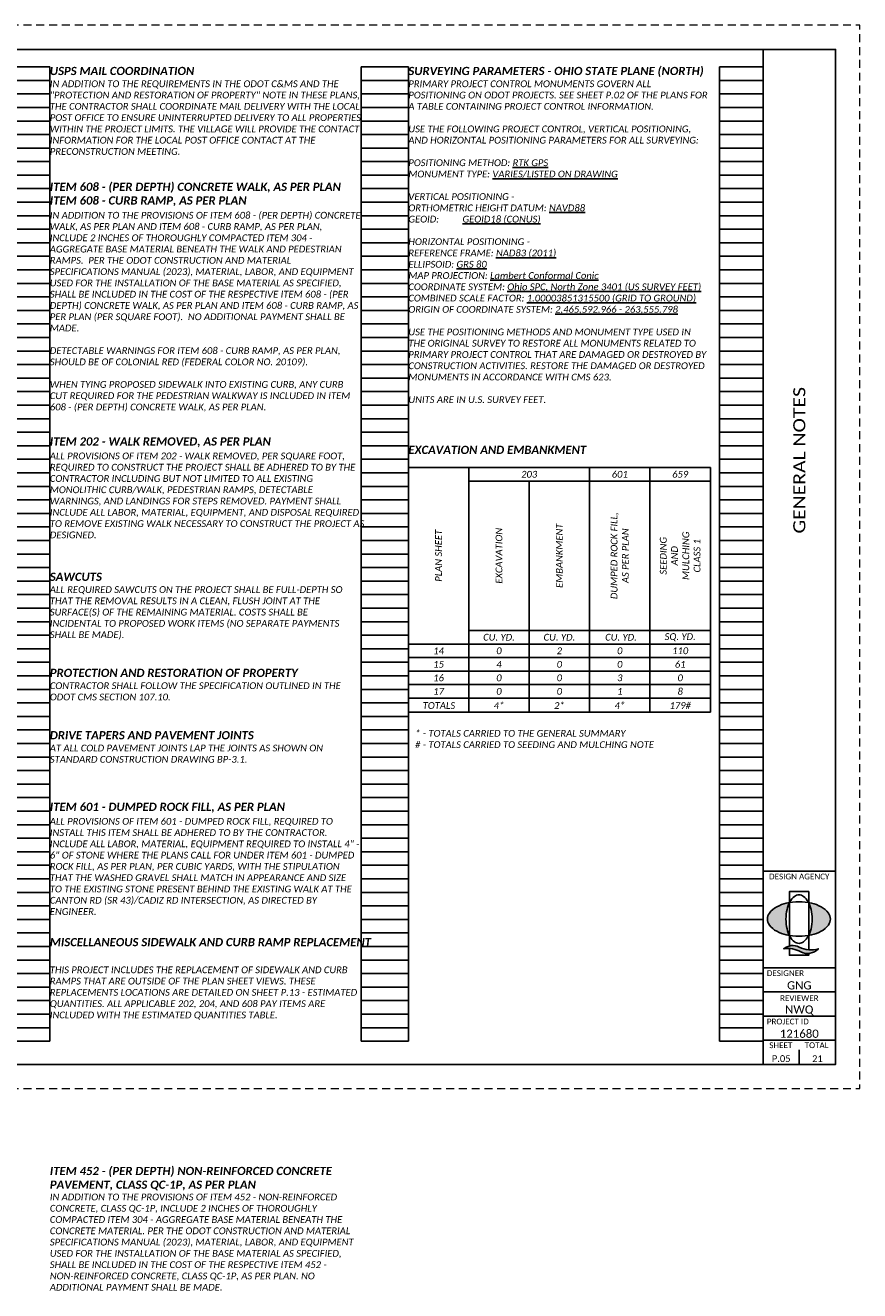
# Paper-space layout 'Layout1' of a CAD drawing. Header units: feet. Extents: x -10.5 to 42.8, y -4.9 to 21.2.
# Tile 3 of 4: x 16.5 to 33.8, y -4.9 to 21.2. Entities that reach past the tile are written whole.
import ezdxf
from ezdxf.enums import TextEntityAlignment as Align

# ---------------------------------------------------------------- set-up
doc = ezdxf.new("R2010")
doc.units = ezdxf.units.FT
doc.header["$MEASUREMENT"] = 0
doc.linetypes.add('OhDOT_USTN3', pattern=[0.22, 0.165, -0.055])
for name, color, linetype in [('SH_Border', 7, 'Continuous'), ('SH_Data', 7, 'Continuous'), ('SH_Hatch', 14, 'Continuous'), ('SH_Text', 7, 'Continuous'), ('SH_TextH', 4, 'Continuous'), ('SH_TextM', 7, 'Continuous')]:
    doc.layers.add(name, color=color, linetype=linetype)
doc.layers.add('SH_Cut_Line', color=7, linetype='OhDOT_USTN3', lineweight=0, plot=False)
doc.styles.add('Font 70-Main Title', font='calibri.ttf', dxfattribs={"width": 1.15, "height": 0.25})
doc.styles.add('Slanted Normal (0.14) Font 31', font='calibrii.ttf', dxfattribs={"height": 0.14})
doc.styles.add('Slanted Sub-Title (0.17) Font 31', font='calibrii.ttf', dxfattribs={"height": 0.17})
doc.styles.add('Slanted-Normal', font='calibrii.ttf', dxfattribs={"height": 0.14})
doc.styles.add('Slanted-Sub Title', font='calibrii.ttf', dxfattribs={"height": 0.17})
doc.styles.add('Straight Minimum (0.12) Font 30', font='calibri.ttf', dxfattribs={"height": 0.12})
doc.styles.add('Straight Sub-Title (0.17) Font 30', font='calibri.ttf', dxfattribs={"height": 0.17})
doc.styles.add('Straight-Normal', font='calibri.ttf', dxfattribs={"height": 0.14})
doc.styles.add('Straight-Sub Title', font='calibri.ttf', dxfattribs={"height": 0.17})
doc.styles.add('~P_Label - LeftTop', font='calibrii.ttf', dxfattribs={"height": 1.68})

# ---------------------------------------------------------------- blocks, each defined once
blk = doc.blocks.new('4COL')
at = {"layer": 'Defpoints', "color": 3, "linetype": 'Continuous'}
for p, q in [((16.76, 21.14), (17.74, 21.14)), ((17.74, 0.98), (17.74, 21.14)), ((24.18, 0.98), (24.18, 21.14)), ((24.18, 21.14), (25.16, 21.14)), ((25.16, 0.98), (25.16, 21.14)), ((31.6, 0.98), (31.6, 21.14)), ((31.6, 21.14), (32.5, 21.14)), ((32.5, 0.98), (32.5, 21.14)), ((16.76, 20.86), (17.74, 20.86)), ((24.18, 20.86), (25.16, 20.86)), ((31.6, 20.86), (32.5, 20.86)), ((16.76, 20.58), (17.74, 20.58)), ((24.18, 20.58), (25.16, 20.58)), ((31.6, 20.58), (32.5, 20.58)), ((16.76, 20.3), (17.74, 20.3)), ((24.18, 20.3), (25.16, 20.3)), ((31.6, 20.3), (32.5, 20.3)), ((16.76, 20.02), (17.74, 20.02)), ((24.18, 20.02), (25.16, 20.02)), ((31.6, 20.02), (32.5, 20.02)), ((16.76, 19.74), (17.74, 19.74)), ((24.18, 19.74), (25.16, 19.74)), ((31.6, 19.74), (32.5, 19.74)), ((16.76, 19.46), (17.74, 19.46)), ((24.18, 19.46), (25.16, 19.46)), ((31.6, 19.46), (32.5, 19.46)), ((16.76, 19.18), (17.74, 19.18)), ((24.18, 19.18), (25.16, 19.18)), ((31.6, 19.18), (32.5, 19.18)), ((16.76, 18.9), (17.74, 18.9)), ((24.18, 18.9), (25.16, 18.9)), ((31.6, 18.9), (32.5, 18.9)), ((16.76, 18.62), (17.74, 18.62)), ((24.18, 18.62), (25.16, 18.62)), ((31.6, 18.62), (32.5, 18.62)), ((16.76, 18.34), (17.74, 18.34)), ((24.18, 18.34), (25.16, 18.34)), ((31.6, 18.34), (32.5, 18.34)), ((16.76, 18.06), (17.74, 18.06)), ((24.18, 18.06), (25.16, 18.06)), ((31.6, 18.06), (32.5, 18.06)), ((16.76, 17.78), (17.74, 17.78)), ((24.18, 17.78), (25.16, 17.78)), ((31.6, 17.78), (32.5, 17.78)), ((16.76, 17.5), (17.74, 17.5)), ((24.18, 17.5), (25.16, 17.5)), ((31.6, 17.5), (32.5, 17.5)), ((16.76, 17.22), (17.74, 17.22)), ((24.18, 17.22), (25.16, 17.22)), ((31.6, 17.22), (32.5, 17.22)), ((16.76, 16.94), (17.74, 16.94)), ((24.18, 16.94), (25.16, 16.94)), ((31.6, 16.94), (32.5, 16.94)), ((16.76, 16.66), (17.74, 16.66)), ((24.18, 16.66), (25.16, 16.66)), ((31.6, 16.66), (32.5, 16.66)), ((16.76, 16.38), (17.74, 16.38)), ((24.18, 16.38), (25.16, 16.38)), ((31.6, 16.38), (32.5, 16.38)), ((16.76, 16.1), (17.74, 16.1)), ((24.18, 16.1), (25.16, 16.1)), ((31.6, 16.1), (32.5, 16.1)), ((16.76, 15.82), (17.74, 15.82)), ((24.18, 15.82), (25.16, 15.82)), ((31.6, 15.82), (32.5, 15.82)), ((16.76, 15.54), (17.74, 15.54)), ((24.18, 15.54), (25.16, 15.54)), ((31.6, 15.54), (32.5, 15.54)), ((16.76, 15.26), (17.74, 15.26)), ((24.18, 15.26), (25.16, 15.26)), ((31.6, 15.26), (32.5, 15.26)), ((16.76, 14.98), (17.74, 14.98)), ((24.18, 14.98), (25.16, 14.98)), ((31.6, 14.98), (32.5, 14.98)), ((16.76, 14.7), (17.74, 14.7)), ((24.18, 14.7), (25.16, 14.7)), ((31.6, 14.7), (32.5, 14.7)), ((16.76, 14.42), (17.74, 14.42)), ((24.18, 14.42), (25.16, 14.42)), ((31.6, 14.42), (32.5, 14.42)), ((16.76, 14.14), (17.74, 14.14)), ((24.18, 14.14), (25.16, 14.14)), ((31.6, 14.14), (32.5, 14.14)), ((16.76, 13.86), (17.74, 13.86)), ((24.18, 13.86), (25.16, 13.86)), ((31.6, 13.86), (32.5, 13.86)), ((16.76, 13.58), (17.74, 13.58)), ((24.18, 13.58), (25.16, 13.58)), ((31.6, 13.58), (32.5, 13.58)), ((16.76, 13.3), (17.74, 13.3)), ((24.18, 13.3), (25.16, 13.3)), ((31.6, 13.3), (32.5, 13.3)), ((16.76, 13.02), (17.74, 13.02)), ((24.18, 13.02), (25.16, 13.02)), ((31.6, 13.02), (32.5, 13.02)), ((16.76, 12.74), (17.74, 12.74)), ((24.18, 12.74), (25.16, 12.74)), ((31.6, 12.74), (32.5, 12.74)), ((16.76, 12.46), (17.74, 12.46)), ((24.18, 12.46), (25.16, 12.46)), ((31.6, 12.46), (32.5, 12.46)), ((16.76, 12.18), (17.74, 12.18)), ((24.18, 12.18), (25.16, 12.18)), ((31.6, 12.18), (32.5, 12.18)), ((16.76, 11.9), (17.74, 11.9)), ((24.18, 11.9), (25.16, 11.9)), ((31.6, 11.9), (32.5, 11.9)), ((16.76, 11.62), (17.74, 11.62)), ((24.18, 11.62), (25.16, 11.62)), ((31.6, 11.62), (32.5, 11.62)), ((16.76, 11.34), (17.74, 11.34)), ((24.18, 11.34), (25.16, 11.34)), ((31.6, 11.34), (32.5, 11.34)), ((16.76, 11.06), (17.74, 11.06)), ((24.18, 11.06), (25.16, 11.06)), ((31.6, 11.06), (32.5, 11.06)), ((16.76, 10.78), (17.74, 10.78)), ((24.18, 10.78), (25.16, 10.78)), ((31.6, 10.78), (32.5, 10.78)), ((16.76, 10.5), (17.74, 10.5)), ((24.18, 10.5), (25.16, 10.5)), ((31.6, 10.5), (32.5, 10.5)), ((16.76, 10.22), (17.74, 10.22)), ((24.18, 10.22), (25.16, 10.22)), ((31.6, 10.22), (32.5, 10.22)), ((16.76, 9.94), (17.74, 9.94)), ((24.18, 9.94), (25.16, 9.94)), ((31.6, 9.94), (32.5, 9.94)), ((16.76, 9.66), (17.74, 9.66)), ((24.18, 9.66), (25.16, 9.66)), ((31.6, 9.66), (32.5, 9.66)), ((16.76, 9.38), (17.74, 9.38)), ((24.18, 9.38), (25.16, 9.38)), ((31.6, 9.38), (32.5, 9.38)), ((16.76, 9.1), (17.74, 9.1)), ((24.18, 9.1), (25.16, 9.1)), ((31.6, 9.1), (32.5, 9.1)), ((16.76, 8.82), (17.74, 8.82)), ((24.18, 8.82), (25.16, 8.82)), ((31.6, 8.82), (32.5, 8.82)), ((16.76, 8.54), (17.74, 8.54)), ((24.18, 8.54), (25.16, 8.54)), ((31.6, 8.54), (32.5, 8.54)), ((16.76, 8.26), (17.74, 8.26)), ((24.18, 8.26), (25.16, 8.26)), ((31.6, 8.26), (32.5, 8.26)), ((16.76, 7.98), (17.74, 7.98)), ((24.18, 7.98), (25.16, 7.98)), ((31.6, 7.98), (32.5, 7.98)), ((16.76, 7.7), (17.74, 7.7)), ((24.18, 7.7), (25.16, 7.7)), ((31.6, 7.7), (32.5, 7.7)), ((16.76, 7.42), (17.74, 7.42)), ((24.18, 7.42), (25.16, 7.42)), ((31.6, 7.42), (32.5, 7.42)), ((16.76, 7.14), (17.74, 7.14)), ((24.18, 7.14), (25.16, 7.14)), ((31.6, 7.14), (32.5, 7.14)), ((16.76, 6.86), (17.74, 6.86)), ((24.18, 6.86), (25.16, 6.86)), ((31.6, 6.86), (32.5, 6.86)), ((16.76, 6.58), (17.74, 6.58)), ((24.18, 6.58), (25.16, 6.58)), ((31.6, 6.58), (32.5, 6.58)), ((16.76, 6.3), (17.74, 6.3)), ((24.18, 6.3), (25.16, 6.3)), ((31.6, 6.3), (32.5, 6.3)), ((16.76, 6.02), (17.74, 6.02)), ((24.18, 6.02), (25.16, 6.02)), ((31.6, 6.02), (32.5, 6.02)), ((16.76, 5.74), (17.74, 5.74)), ((24.18, 5.74), (25.16, 5.74)), ((31.6, 5.74), (32.5, 5.74)), ((16.76, 5.46), (17.74, 5.46)), ((24.18, 5.46), (25.16, 5.46)), ((31.6, 5.46), (32.5, 5.46)), ((16.76, 5.18), (17.74, 5.18)), ((24.18, 5.18), (25.16, 5.18)), ((31.6, 5.18), (32.5, 5.18)), ((16.76, 4.9), (17.74, 4.9)), ((24.18, 4.9), (25.16, 4.9)), ((31.6, 4.9), (32.5, 4.9)), ((16.76, 4.62), (17.74, 4.62)), ((24.18, 4.62), (25.16, 4.62)), ((31.6, 4.62), (32.5, 4.62)), ((16.76, 4.34), (17.74, 4.34)), ((24.18, 4.34), (25.16, 4.34)), ((31.6, 4.34), (32.5, 4.34)), ((16.76, 4.06), (17.74, 4.06)), ((24.18, 4.06), (25.16, 4.06)), ((31.6, 4.06), (32.5, 4.06)), ((16.76, 3.78), (17.74, 3.78)), ((24.18, 3.78), (25.16, 3.78)), ((31.6, 3.78), (32.5, 3.78)), ((16.76, 3.5), (17.74, 3.5)), ((24.18, 3.5), (25.16, 3.5)), ((31.6, 3.5), (32.5, 3.5)), ((16.76, 3.22), (17.74, 3.22)), ((24.18, 3.22), (25.16, 3.22)), ((31.6, 3.22), (32.5, 3.22)), ((16.76, 2.94), (17.74, 2.94)), ((24.18, 2.94), (25.16, 2.94)), ((31.6, 2.94), (32.5, 2.94)), ((16.76, 2.66), (17.74, 2.66)), ((24.18, 2.66), (25.16, 2.66)), ((31.6, 2.66), (32.5, 2.66)), ((16.76, 2.38), (17.74, 2.38)), ((24.18, 2.38), (25.16, 2.38)), ((31.6, 2.38), (32.5, 2.38)), ((16.76, 2.1), (17.74, 2.1)), ((24.18, 2.1), (25.16, 2.1)), ((31.6, 2.1), (32.5, 2.1)), ((16.76, 1.82), (17.74, 1.82)), ((24.18, 1.82), (25.16, 1.82)), ((31.6, 1.82), (32.5, 1.82)), ((16.76, 1.54), (17.74, 1.54)), ((24.18, 1.54), (25.16, 1.54)), ((31.6, 1.54), (32.5, 1.54)), ((16.76, 1.26), (17.74, 1.26)), ((24.18, 1.26), (25.16, 1.26)), ((31.6, 1.26), (32.5, 1.26)), ((16.76, 0.98), (17.74, 0.98)), ((24.18, 0.98), (25.16, 0.98)), ((31.6, 0.98), (32.5, 0.98))]:
    blk.add_line(p, q, dxfattribs=at)
blk = doc.blocks.new('A$C1697e795')
at = {"layer": 'SH_Hatch'}
for points in [[(-0.11, 0.09, -0.0615), (-0.088, 0.151), (-0.088, 0.152, 0.014092), (-0.117, 0.147, 0.069705), (-0.205, 0.113, 0.105975), (-0.272, 0.056, 0.163104), (-0.29, 0.001, 0.163049), (-0.272, -0.054, 0.105975), (-0.205, -0.112, 0.069705), (-0.117, -0.145, 0.014089), (-0.088, -0.151, -0.061487), (-0.11, -0.09, -0.054987), (-0.12, 0, -0.054987)], [(0.111, 0.09, 0.0615), (0.089, 0.151), (0.089, 0.152, -0.014092), (0.118, 0.147, -0.069705), (0.206, 0.113, -0.105975), (0.273, 0.056, -0.163104), (0.291, 0.001, -0.163049), (0.273, -0.054, -0.105975), (0.206, -0.112, -0.069705), (0.118, -0.145, -0.014089), (0.089, -0.151, 0.061487), (0.111, -0.09, 0.054987), (0.121, 0, 0.054987)], [(0.002, -0.257, 0.297692), (-0.14, -0.273, -0.180432), (0.016, -0.302, 0.32264), (0.179, -0.273, -0.20237)]]:
    blk.add_hatch(color=256, dxfattribs=at).paths.add_polyline_path(points)
at = {"layer": 'SH_TextM'}
for points in [[(-0.088, -0.247), (-0.088, 0.253), (0.089, 0.253), (0.089, -0.283)], [(0.089, -0.316), (0.089, -0.332), (-0.088, -0.332), (-0.088, -0.27)]]:
    blk.add_lwpolyline(points, dxfattribs=at)
for points in [[(-0.205, -0.112, 0.069705), (-0.117, -0.145, 0.055931), (-0.001, -0.158, 0.055931), (0.116, -0.145, 0.069705), (0.204, -0.112, 0.105975), (0.27, -0.054, 0.163076), (0.289, 0.001, 0.163076), (0.27, 0.056, 0.105975), (0.204, 0.113, 0.069705), (0.116, 0.147, 0.055931), (-0.001, 0.16, 0.055931), (-0.117, 0.147, 0.069705), (-0.205, 0.113, 0.105975), (-0.272, 0.056, 0.163076), (-0.29, 0.001, 0.163076), (-0.272, -0.054, 0.105975)], [(0.111, -0.09, 0.054987), (0.121, 0, 0.054987), (0.111, 0.09, 0.0688), (0.085, 0.158, 0.105699), (0.042, 0.209, 0.165247), (0, 0.223, 0.165247), (-0.041, 0.209, 0.105699), (-0.085, 0.158, 0.0688), (-0.11, 0.09, 0.054987), (-0.12, 0, 0.054987), (-0.11, -0.09, 0.0688), (-0.085, -0.158, 0.105699), (-0.041, -0.209, 0.165247), (0, -0.223, 0.165247), (0.042, -0.209, 0.105699), (0.085, -0.158, 0.0688)], [(0.016, -0.302, 0.180432), (-0.14, -0.273, -0.297692), (0.002, -0.257, 0.20237), (0.179, -0.273, -0.32264)]]:
    blk.add_lwpolyline(points, format="xyb", close=True, dxfattribs=at)
blk = doc.blocks.new('BLKWO_NEW')
at = {"layer": 'SH_Border', "linetype": 'Continuous', "flags": 128}
blk.add_lwpolyline([(0.5, 21.5), (33.5, 21.5), (33.5, 0.5), (0.5, 0.5), (0.5, 21.5)], close=True, dxfattribs=at)
for points in [[(32, 21.5), (32, 0.5)], [(32, 4.5), (33.5, 4.5)], [(32, 2.5), (33.5, 2.5)], [(32, 2), (33.5, 2)], [(32, 1.5), (33.5, 1.5)], [(32, 1), (33.5, 1)]]:
    blk.add_lwpolyline(points, dxfattribs=at)
at = {"layer": 'SH_Border'}
blk.add_lwpolyline([(32.75, 0.8), (32.75, 0.5)], dxfattribs=at)
at = {"layer": 'SH_Cut_Line', "color": 7, "linetype": 'OhDOT_USTN3', "flags": 128}
blk.add_lwpolyline([(0, 0), (34, 0), (34, 22), (0, 22), (0, 0)], close=True, dxfattribs=at)
at = {"layer": 'SH_Border', "xscale": 2.25, "yscale": 2.25, "zscale": 2.25}
blk.add_blockref('A$C1697e795', (32.744, 3.506), dxfattribs=at)
at = {"layer": 'SH_Data', "char_height": 0.12, "style": 'Straight Minimum (0.12) Font 30'}
for s, insert, width, attachment_point in [('DESIGN AGENCY', (32.124, 4.448), 1.94049, 1), ('DESIGNER', (32.078, 2.448), 1.0279, 1), ('REVIEWER', (32.75, 1.931), 1.0279, 2), ('PROJECT ID', (32.078, 1.447), 1.27835, 1), ('SHEET', (32.129, 0.957), 1.0279, 1), ('TOTAL', (32.862, 0.957), 1.0279, 1)]:
    blk.add_mtext(s, dxfattribs=dict(at, insert=insert, width=width, attachment_point=attachment_point))
at = {"layer": 'SH_Data', "style": 'Font 70-Main Title', "width": 1.15, "flags": 8}
blk.add_attdef('TITLEAREA2T', text='', height=0.25, rotation=90, dxfattribs=at).set_placement((32.75, 13), align=Align.MIDDLE_CENTER)
at = {"layer": 'SH_Data', "style": 'Straight-Sub Title'}
for tag, p in [('XXX', (32.75, 2)), ('XXX', (32.75, 1.5)), ('XXXXXX', (32.75, 1))]:
    blk.add_attdef(tag, text='', height=0.17, dxfattribs=at).set_placement(p, align=Align.BOTTOM_CENTER)
at = {"layer": 'SH_Data', "style": 'Straight Sub-Title (0.17) Font 30', "flags": 8}
blk.add_attdef('PROJECT', text='', height=0.25, rotation=90, dxfattribs=at).set_placement((0.721, 0.55), align=Align.MIDDLE_LEFT)
at = {"layer": 'SH_Data', "style": 'Straight-Normal'}
for tag, p in [('SHEETNO', (32.375, 0.551)), ('SHEETTOTAL', (33.125, 0.549))]:
    blk.add_attdef(tag, text='', height=0.14, dxfattribs=at).set_placement(p, align=Align.CENTER)

psp = doc.layouts.get("Layout1")

# ---------------------------------------------------------------- linework, layer by layer
at = {"layer": 'SH_Border'}
psp.add_line((24.41, 7.035), (30.66, 7.035), dxfattribs=at)
psp.add_lwpolyline([(24.41, 7.035), (24.41, 12.1), (30.66, 12.1), (30.66, 7.035)], dxfattribs=at)
at = {"layer": 'SH_Text', "color": 7, "linetype": 'Continuous'}
for p, q in [((25.66, 7.035), (25.66, 12.1)), ((28.16, 7.035), (28.16, 12.1)), ((29.41, 7.035), (29.41, 12.1)), ((25.66, 11.82), (30.66, 11.82)), ((26.91, 7.035), (26.91, 11.82)), ((25.66, 8.728), (30.66, 8.728)), ((24.41, 8.448), (30.66, 8.448)), ((24.41, 8.168), (30.66, 8.168)), ((24.41, 7.888), (30.66, 7.888)), ((24.41, 7.608), (30.66, 7.608)), ((24.41, 7.328), (30.66, 7.328)), ((24.41, 7.328), (30.66, 7.328))]:
    psp.add_line(p, q, dxfattribs=at)

# ---------------------------------------------------------------- block references
at = {"layer": 'SH_Border'}
ref = psp.add_blockref('BLKWO_NEW', (-0.25, -0.75), dxfattribs=at)
ref.add_attrib('TITLEAREA2T', 'GENERAL NOTES', dxfattribs={"layer": 'SH_Data', "height": 0.25, "rotation": 90, "style": 'Font 70-Main Title', "width": 1.15}).set_placement((32.5, 12.25), align=Align.MIDDLE_CENTER)
ref.add_attrib('XXX', 'GNG', dxfattribs={"layer": 'SH_Data', "height": 0.17, "style": 'Straight-Sub Title'}).set_placement((32.5, 1.25), align=Align.BOTTOM_CENTER)
ref.add_attrib('XXX', 'NWQ', dxfattribs={"layer": 'SH_Data', "height": 0.17, "style": 'Straight-Sub Title'}).set_placement((32.5, 0.75), align=Align.BOTTOM_CENTER)
ref.add_attrib('XXXXXX', '121680', dxfattribs={"layer": 'SH_Data', "height": 0.17, "style": 'Straight-Sub Title'}).set_placement((32.5, 0.25), align=Align.BOTTOM_CENTER)
ref.add_attrib('SHEETTOTAL', '21', dxfattribs={"layer": 'SH_Data', "height": 0.14, "style": 'Straight-Normal'}).set_placement((32.875, -0.201), align=Align.CENTER)
ref.add_attrib('SHEETNO', 'P.05', dxfattribs={"layer": 'SH_Data', "height": 0.14, "style": 'Straight-Normal'}).set_placement((32.125, -0.199), align=Align.CENTER)
at = {"layer": 'SH_Text'}
psp.add_blockref('4COL', (-0.75, -0.75), dxfattribs=at)

# ---------------------------------------------------------------- texts
at = {"layer": 'SH_Border', "width": 6.44, "attachment_point": 1}
for s, insert, char_height, style in [('{\\fCalibri|b1|i1|c0|p34;\\C4;USPS MAIL COORDINATION}', (16.99, 20.39), 0.17, 'Slanted Sub-Title (0.17) Font 31'), ('{\\fCalibri|b1|i1|c0|p34;\\C4;SURVEYING PARAMETERS - OHIO STATE PLANE (NORTH)}', (24.41, 20.39), 0.17, 'Slanted Sub-Title (0.17) Font 31'), ('{\\fCalibri|b1|i1|c0|p34;\\C4;ITEM 608 - (PER DEPTH) CONCRETE WALK, AS PER PLAN\\PITEM 608 - CURB RAMP, AS PER PLAN}', (16.99, 17.994), 0.17, 'Slanted Sub-Title (0.17) Font 31'), ('CONTRACTOR SHALL FOLLOW THE SPECIFICATION OUTLINED IN THE ODOT CMS SECTION 107.10.', (16.99, 7.656), 0.14, 'Slanted-Normal'), ('{\\fCalibri|b1|i1|c0|p34;\\C4;DRIVE TAPERS AND PAVEMENT JOINTS }', (16.99, 6.646), 0.17, 'Slanted Sub-Title (0.17) Font 31')]:
    psp.add_mtext(s, dxfattribs=dict(at, insert=insert, char_height=char_height, style=style))
at = {"layer": 'SH_Text', "char_height": 0.14}
for s, insert, width, attachment_point, style in [('IN ADDITION TO THE REQUIREMENTS IN THE ODOT C&MS AND THE "PROTECTION AND RESTORATION OF PROPERTY" NOTE IN THESE PLANS, THE CONTRACTOR SHALL COORDINATE MAIL DELIVERY WITH THE LOCAL POST OFFICE TO ENSURE UNINTERRUPTED DELIVERY TO ALL PROPERTIES WITHIN THE PROJECT LIMITS. THE VILLAGE WILL PROVIDE THE CONTACT INFORMATION FOR THE LOCAL POST OFFICE CONTACT AT THE PRECONSTRUCTION MEETING.', (16.99, 20.11), 6.44, 1, 'Slanted Normal (0.14) Font 31'), ('PRIMARY PROJECT CONTROL MONUMENTS GOVERN ALL POSITIONING ON ODOT PROJECTS. SEE SHEET P.02 OF THE PLANS FOR A TABLE CONTAINING PROJECT CONTROL INFORMATION.\\P\\PUSE THE FOLLOWING PROJECT CONTROL, VERTICAL POSITIONING, AND HORIZONTAL POSITIONING PARAMETERS FOR ALL SURVEYING:\\P\\PPOSITIONING METHOD: {\\LRTK GPS}\\PMONUMENT TYPE: {\\LVARIES/LISTED ON DRAWING}\\P\\PVERTICAL POSITIONING -\\PORTHOMETRIC HEIGHT DATUM: {\\LNAVD88}\\PGEOID:^I{\\LGEOID18 (CONUS)}\\P\\PHORIZONTAL POSITIONING - \\PREFERENCE FRAME: {\\LNAD83 (2011)\\P}ELLIPSOID: {\\LGRS 80}\\PMAP PROJECTION: {\\LLambert Conformal Conic}\\PCOORDINATE SYSTEM: {\\LOhio SPC, North Zone 3401 (US SURVEY FEET)}\\PCOMBINED SCALE FACTOR:{\\K \\L\\k1.00003851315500 (GRID TO GROUND)\\K\\P}ORIGIN OF COORDINATE SYSTEM: {\\L2,465,592.966 - 263,555.798\\l\\K\\P}\\PUSE THE POSITIONING METHODS AND MONUMENT TYPE USED IN THE ORIGINAL SURVEY TO RESTORE ALL MONUMENTS RELATED TO PRIMARY PROJECT CONTROL THAT ARE DAMAGED OR DESTROYED BY CONSTRUCTION ACTIVITIES. RESTORE THE DAMAGED OR DESTROYED MONUMENTS IN ACCORDANCE WITH CMS 623.\\P\\PUNITS ARE IN U.S. SURVEY FEET.  ', (24.41, 20.11), 6.17991, 1, '~P_Label - LeftTop'), ('IN ADDITION TO THE PROVISIONS OF ITEM 608 - (PER DEPTH) CONCRETE WALK, AS PER PLAN AND ITEM 608 - CURB RAMP, AS PER PLAN, INCLUDE 2 INCHES OF THOROUGHLY COMPACTED ITEM 304 - AGGREGATE BASE MATERIAL BENEATH THE WALK AND PEDESTRIAN RAMPS.  PER THE ODOT CONSTRUCTION AND MATERIAL SPECIFICATIONS MANUAL (2023), MATERIAL, LABOR, AND EQUIPMENT USED FOR THE INSTALLATION OF THE BASE MATERIAL AS SPECIFIED, SHALL BE INCLUDED IN THE COST OF THE RESPECTIVE ITEM 608 - (PER DEPTH) CONCRETE WALK, AS PER PLAN AND ITEM 608 - CURB RAMP, AS PER PLAN (PER SQUARE FOOT).  NO ADDITIONAL PAYMENT SHALL BE MADE.\\P\\PDETECTABLE WARNINGS FOR ITEM 608 - CURB RAMP, AS PER PLAN, SHOULD BE OF COLONIAL RED (FEDERAL COLOR NO. 20109).\\P\\PWHEN TYING PROPOSED SIDEWALK INTO EXISTING CURB, ANY CURB CUT REQUIRED FOR THE PEDESTRIAN WALKWAY IS INCLUDED IN ITEM 608 - (PER DEPTH) CONCRETE WALK, AS PER PLAN.', (16.99, 17.39), 6.44, 1, 'Slanted Normal (0.14) Font 31'), ('ALL PROVISIONS OF ITEM 202 - WALK REMOVED, PER SQUARE FOOT, REQUIRED TO CONSTRUCT THE PROJECT SHALL BE ADHERED TO BY THE CONTRACTOR INCLUDING BUT NOT LIMITED TO ALL EXISTING MONOLITHIC CURB/WALK, PEDESTRIAN RAMPS, DETECTABLE WARNINGS, AND LANDINGS FOR STEPS REMOVED. PAYMENT SHALL INCLUDE ALL LABOR, MATERIAL, EQUIPMENT, AND DISPOSAL REQUIRED TO REMOVE EXISTING WALK NECESSARY TO CONSTRUCT THE PROJECT AS DESIGNED. ', (16.99, 12.41), 6.53745, 1, 'Slanted Normal (0.14) Font 31'), ('203', (26.91, 11.96), 0.36546, 5, 'Slanted-Normal'), ('601', (28.785, 11.96), 0.36546, 5, 'Slanted-Normal'), ('659', (30.035, 11.96), 0.36546, 5, 'Slanted-Normal'), ('ALL REQUIRED SAWCUTS ON THE PROJECT SHALL BE FULL-DEPTH SO THAT THE REMOVAL RESULTS IN A CLEAN, FLUSH JOINT AT THE SURFACE(S) OF THE REMAINING MATERIAL. COSTS SHALL BE INCIDENTAL TO PROPOSED WORK ITEMS (NO SEPARATE PAYMENTS SHALL BE MADE).', (16.99, 9.645), 6.44, 1, 'Slanted Normal (0.14) Font 31'), ('CU. YD.', (26.285, 8.588), 0.89446, 5, 'Slanted-Normal'), ('CU. YD.', (27.535, 8.588), 0.75339, 5, 'Slanted-Normal'), (' CU. YD.', (28.785, 8.588), 1.05316, 5, 'Slanted-Normal'), ('SQ. YD.', (30.035, 8.588), 1.05316, 5, 'Slanted-Normal'), ('14', (25.035, 8.308), 0.89446, 5, 'Slanted-Normal'), ('0', (26.285, 8.308), 0.89446, 5, 'Slanted-Normal'), ('2', (27.535, 8.308), 0.89446, 5, 'Slanted-Normal'), ('0', (28.785, 8.308), 0.89446, 5, 'Slanted-Normal'), ('110', (30.035, 8.308), 0.89446, 5, 'Slanted-Normal'), ('0', (27.535, 8.028), 0.89446, 5, 'Slanted-Normal'), ('0', (28.785, 8.028), 0.89446, 5, 'Slanted-Normal'), ('61', (30.035, 8.028), 0.89446, 5, 'Slanted-Normal'), ('15', (25.035, 8.028), 0.89446, 5, 'Slanted-Normal'), ('4', (26.285, 8.028), 0.89446, 5, 'Slanted-Normal'), ('16', (25.035, 7.748), 0.89446, 5, 'Slanted-Normal'), ('0', (26.285, 7.748), 0.89446, 5, 'Slanted-Normal'), ('0', (27.535, 7.748), 0.89446, 5, 'Slanted-Normal'), ('3', (28.785, 7.748), 0.89446, 5, 'Slanted-Normal'), ('0', (30.035, 7.748), 0.89446, 5, 'Slanted-Normal'), ('17', (25.035, 7.468), 0.89446, 5, 'Slanted-Normal'), ('0', (26.285, 7.468), 0.89446, 5, 'Slanted-Normal'), ('0', (27.535, 7.468), 0.89446, 5, 'Slanted-Normal'), ('1', (28.785, 7.468), 0.89446, 5, 'Slanted-Normal'), ('8', (30.035, 7.468), 0.89446, 5, 'Slanted-Normal'), ('TOTALS', (25.042, 7.175), 0.89446, 5, 'Slanted-Normal'), ('\\pxi-1.49231,l2.49231,t2.49231,r50;* - TOTALS CARRIED TO THE GENERAL SUMMARY\\P# - TOTALS CARRIED TO SEEDING AND MULCHING NOTE', (24.41, 6.67), 6.93314, 1, 'Slanted Normal (0.14) Font 31'), ('AT ALL COLD PAVEMENT JOINTS LAP THE JOINTS AS SHOWN ON STANDARD CONSTRUCTION DRAWING BP-3.1.', (16.99, 6.366), 6.44, 1, 'Slanted Normal (0.14) Font 31'), ('\\pxql;ALL PROVISIONS OF ITEM 601 - DUMPED ROCK FILL, REQUIRED TO INSTALL THIS ITEM SHALL BE ADHERED TO BY THE CONTRACTOR. INCLUDE ALL LABOR, MATERIAL, EQUIPMENT REQUIRED TO INSTALL 4" - 6" OF STONE WHERE THE PLANS CALL FOR UNDER ITEM 601 - DUMPED ROCK FILL, AS PER PLAN, PER CUBIC YARDS, WITH THE STIPULATION THAT THE WASHED GRAVEL SHALL MATCH IN APPEARANCE AND SIZE TO THE EXISTING STONE PRESENT BEHIND THE EXISTING WALK AT THE CANTON RD (SR 43)/CADIZ RD INTERSECTION, AS DIRECTED BY ENGINEER.', (16.99, 4.85), 6.39691, 1, 'Slanted Normal (0.14) Font 31'), ('\\pxql;THIS PROJECT INCLUDES THE REPLACEMENT OF SIDEWALK AND CURB RAMPS THAT ARE OUTSIDE OF THE PLAN SHEET VIEWS. THESE REPLACEMENTS LOCATIONS ARE DETAILED ON SHEET P.13 - ESTIMATED QUANTITIES. ALL APPLICABLE 202, 204, AND 608 PAY ITEMS ARE INCLUDED WITH THE ESTIMATED QUANTITIES TABLE.', (16.99, 1.777), 6.39691, 1, 'Slanted Normal (0.14) Font 31'), ('IN ADDITION TO THE PROVISIONS OF ITEM 452 - NON-REINFORCED CONCRETE, CLASS QC-1P, INCLUDE 2 INCHES OF THOROUGHLY COMPACTED ITEM 304 - AGGREGATE BASE MATERIAL BENEATH THE CONCRETE MATERIAL. PER THE ODOT CONSTRUCTION AND MATERIAL SPECIFICATIONS MANUAL (2023), MATERIAL, LABOR, AND EQUIPMENT USED FOR THE INSTALLATION OF THE BASE MATERIAL AS SPECIFIED, SHALL BE INCLUDED IN THE COST OF THE RESPECTIVE ITEM 452 - NON-REINFORCED CONCRETE, CLASS QC-1P, AS PER PLAN. NO ADDITIONAL PAYMENT SHALL BE MADE. ', (16.99, -2.923), 6.44, 1, 'Slanted Normal (0.14) Font 31')]:
    psp.add_mtext(s, dxfattribs=dict(at, insert=insert, width=width, attachment_point=attachment_point, style=style))
at = {"layer": 'SH_Text', "char_height": 0.14, "attachment_point": 5, "rotation": 90, "style": 'Slanted-Normal'}
for s, insert, width in [('DUMPED ROCK FILL, AS PER PLAN', (28.785, 10.274), 1.90586), ('PLAN SHEET', (25.035, 10.274), 1.58258), ('EXCAVATION', (26.285, 10.274), 0.36546), ('EMBANKMENT', (27.535, 10.274), 0.36546), ('SEEDING AND MULCHING\\PCLASS 1', (30.035, 10.274), 0.81216)]:
    psp.add_mtext(s, dxfattribs=dict(at, insert=insert, width=width))
at = {"layer": 'SH_TextH'}
for s, insert, char_height, width, attachment_point, style in [('{\\fCalibri|b1|i1|c0|p34;\\C4;ITEM 202 - WALK REMOVED, AS PER PLAN}', (16.99, 12.725), 0.17, 6.43343, 1, 'Slanted Sub-Title (0.17) Font 31'), ('{\\fCalibri|b1|i1|c0|p34;EXCAVATION AND EMBANKMENT}', (24.41, 12.55), 0.17, 4.52998, 1, 'Slanted-Sub Title'), ('{\\fCalibri|b1|i1|c0|p34;\\C4;SAWCUTS}', (16.99, 9.925), 0.17, 6.44, 1, 'Slanted Sub-Title (0.17) Font 31'), ('{\\fCalibri|b1|i1|c0|p34;\\C4;PROTECTION AND RESTORATION OF PROPERTY}', (16.99, 7.936), 0.17, 6.44, 1, 'Slanted Sub-Title (0.17) Font 31'), ('4*', (26.285, 7.175), 0.14, 0.89446, 5, 'Slanted-Normal'), ('2*', (27.535, 7.175), 0.14, 0.89446, 5, 'Slanted-Normal'), ('4*', (28.785, 7.175), 0.14, 0.89446, 5, 'Slanted-Normal'), ('179#', (30.035, 7.175), 0.14, 0.89446, 5, 'Slanted-Normal'), ('{\\fCalibri|b1|i1|c0|p34;\\C4;ITEM 601 - DUMPED ROCK FILL, AS PER PLAN}', (16.99, 5.165), 0.17, 6.43343, 1, 'Slanted Sub-Title (0.17) Font 31'), ('{\\fCalibri|b1|i1|c0|p34;\\C4;MISCELLANEOUS SIDEWALK AND CURB RAMP REPLACEMENT}', (16.99, 2.365), 0.17, 6.43343, 1, 'Slanted Sub-Title (0.17) Font 31'), ('{\\fCalibri|b1|i1|c0|p34;\\C4;ITEM 452 - (PER DEPTH) NON-REINFORCED CONCRETE PAVEMENT, CLASS QC-1P, AS PER PLAN}', (16.99, -2.37), 0.17, 6.44, 1, 'Slanted Sub-Title (0.17) Font 31')]:
    psp.add_mtext(s, dxfattribs=dict(at, insert=insert, char_height=char_height, width=width, attachment_point=attachment_point, style=style))

doc.saveas('drawing.dxf')
